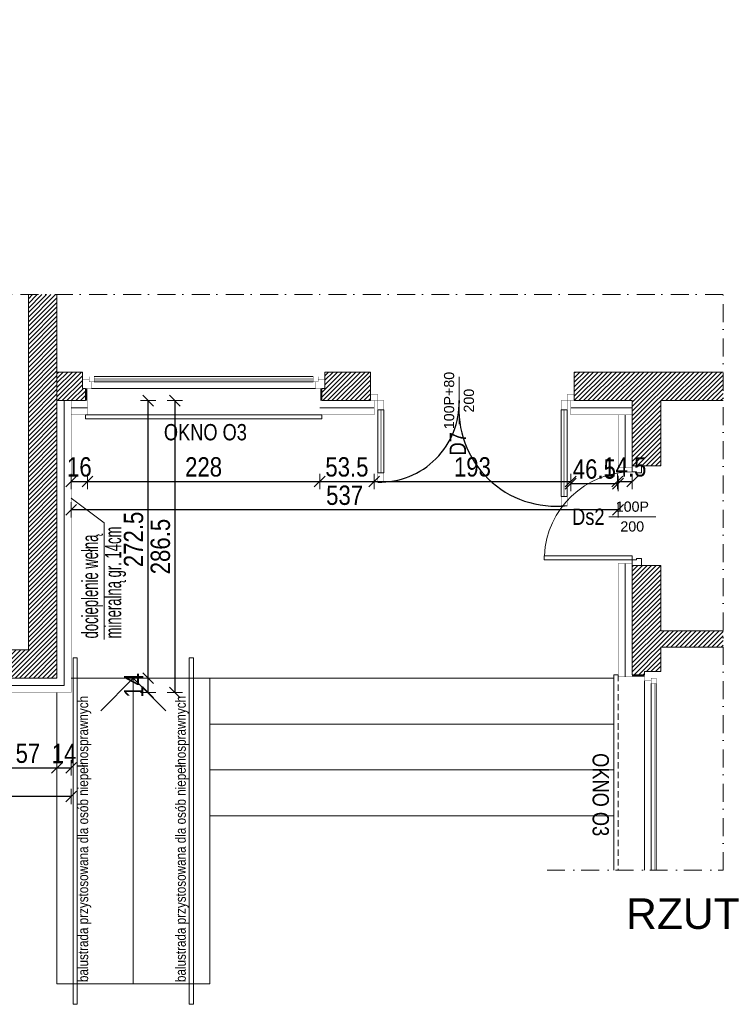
# Model space of a CAD drawing. Header units: millimetres. Extents: x 18880 to 99371, y -5529 to 27899.
# Tile 45 of 161: x 36597 to 37296, y -2751 to -1785. Entities that reach past the tile are written whole.
import ezdxf

# ---------------------------------------------------------------- set-up
doc = ezdxf.new("R2010")
doc.units = ezdxf.units.MM
doc.set_wipeout_variables(frame=1)
doc.linetypes.add('DASHED', pattern=[19.05, 12.7, -6.35])
doc.linetypes.add('Kropki i Kreski', pattern=[335.138881, 176.388884, -88.194442, 0, -70.555556])
for name, color, linetype, lineweight in [('AA_HATCH', 251, 'Continuous', 0), ('AA_IZOLACJA', 251, 'Continuous', 0), ('AA_OPIS', 2, 'Continuous', 0), ('AA_WIDOK', 254, 'Continuous', 0), ('AP wymiary', 40, 'Continuous', 0), ('K_SCIANY', 90, 'Continuous', 20)]:
    doc.layers.add(name, color=color, linetype=linetype, lineweight=lineweight)
doc.layers.add('Okna ArchiCADa', color=7, linetype='Continuous')
doc.styles.add('1', font='ARIALN.TTF')
doc.styles.add('ARIAL', font='arial.ttf')
doc.styles.add('Arial Narrow', font='txt')
doc.styles.add('DIM07', font='romans.shx', dxfattribs={"width": 0.7})
doc.linetypes.add('BATTING', pattern='A,0.0001,-0.1,[134,ltypeshp.shx,S=0.1,R=0,X=-0.1,Y=0],-0.2,[134,ltypeshp.shx,S=0.1,R=180,X=0.1,Y=0],-0.1', length=0.4001)
doc.linetypes.add('STYROPIAN', pattern='A,0.000141,[1,styropian.shx,S=1,R=0,X=0,Y=0],-14.102004', length=14.102145)
doc.dimstyles.new('1_50', dxfattribs={"dimscale": 10, "dimtxt": 1.9, "dimasz": 0.005, "dimexe": 0, "dimexo": 0, "dimgap": 0.45, "dimtad": 1, "dimdec": 4, "dimrnd": 0.5, "dimdsep": 46, "dimtxsty": '1', "dimblk1": 'DIM01', "dimblk2": 'DIM01', "dimsah": 1, "dimcen": 2, "dimdle": 25, "dimse1": 1, "dimse2": 1, "dimclrd": 1, "dimclrt": 2, "dimadec": 0, "dimazin": 0, "dimtfac": 0.66665, "dimtdec": 4, "dimtix": 1, "dimtmove": 0, "dimatfit": 3, "dimldrblk": 'DIM01', "dimfxl": 0, "dimtolj": 1, "dimtzin": 0, "dimarcsym": 0})

# ---------------------------------------------------------------- blocks, each defined once
blk = doc.blocks.new('drzwi 2')
at = {"layer": 'AA_WIDOK', "color": 4, "linetype": 'Continuous'}
for p, q in [((-100, 9), (-92, 9)), ((-93.2, 0), (-100, 0)), ((-92, 4), (-93.2, 4)), ((-93.2, 4), (-93.2, 0)), ((-92, 9), (-92, 4)), ((-10.8, -86.4), (-10.8, 0)), ((-10.8, 0), (-6.8, 0)), ((-8, 4), (-8, 9)), ((-8, 9), (0, 9)), ((-6.8, 4), (-8, 4)), ((-6.8, 0), (-6.8, 4)), ((0, 0), (-6.8, 0)), ((-6.8, 0), (-6.8, -86.4)), ((-6.8, -86.4), (-10.8, -86.4))]:
    blk.add_line(p, q, dxfattribs=at)
blk.add_arc((-6.8, 0), 86.4, 180, 267.34647, dxfattribs=at)
blk = doc.blocks.new('O1 rozwierane 12_23')
at = {"layer": 'AA_IZOLACJA', "linetype": 'STYROPIAN', "ltscale": 0.2}
for points in [[(-1135, 120), (-1135, 0)], [(1165, 120), (1165, 0)]]:
    blk.add_lwpolyline(points, dxfattribs=at)
at = {"layer": 'AA_WIDOK', "color": 4}
blk.add_lwpolyline([(-1145, 260), (-1145, 300), (1175, 300), (1175, 260)], dxfattribs=at)
at = {"layer": 'AA_WIDOK', "linetype": 'DASHED', "ltscale": 0.5}
blk.add_lwpolyline([(-1145, 260), (1175, 260)], dxfattribs=at)
at = {"layer": 'AA_WIDOK', "const_width": 3}
for points in [[(-1125, 260), (-1125, 0)], [(1155, 260), (1155, 0)]]:
    blk.add_lwpolyline(points, dxfattribs=at)
at = {"layer": 'AA_WIDOK', "color": 4, "const_width": 3}
for points in [[(-1175, 0), (-1175, -90)], [(1205, -90), (1205, 0)]]:
    blk.add_lwpolyline(points, dxfattribs=at)
at = {"color": 4}
blk.add_wipeout([(1090, -115), (1090, -65), (1115, -65), (1115, 0), (-1085, 0), (-1085, -65), (-1060, -65), (-1060, -115)], dxfattribs=at).dxf.layer = 'AA_WIDOK'
at = {"layer": 'AA_WIDOK', "color": 4, "const_width": 3}
for points in [[(-1085, 0), (-1175, 0)], [(-1085, -65), (-1085, 0)], [(1205, 0), (1115, 0)], [(1115, 0), (1115, -65)], [(-1175, -90), (-1110, -90)], [(-1110, -90), (-1110, -65)], [(-1110, -65), (-1085, -65)], [(-1060, -65), (-1110, -65)], [(-1110, -65), (-1110, -115)], [(-1060, -115), (-1060, -65)], [(-1060, -80), (1090, -80)], [(-1060, -90), (1090, -90)], [(1140, -65), (1090, -65)], [(1090, -65), (1090, -115)], [(1115, -65), (1140, -65)], [(1140, -65), (1140, -90)], [(1140, -115), (1140, -65)], [(1140, -90), (1205, -90)], [(-1110, -115), (-1060, -115)], [(-1060, -100), (1090, -100)], [(1090, -115), (1140, -115)]]:
    blk.add_lwpolyline(points, dxfattribs=at)
at = {"layer": 'AA_WIDOK', "color": 4}
for points in [[(1115, 0), (-1085, 0)], [(-1060, -65), (1090, -65)], [(-1060, -115), (1090, -115)], [(-1060, -115), (1090, -115)]]:
    blk.add_lwpolyline(points, dxfattribs=at)
blk = doc.blocks.new('DIM01')
at = {"color": 2}
blk.add_line((-106, -106), (106, 106), dxfattribs=at)
blk.add_line((0, -150), (0, 150))
blk = doc.blocks.new('*D1031')
at = {"layer": 'AP wymiary', "color": 1, "lineweight": -2, "transparency": 16777216}
for p, q in [((36647.78, -2237.9), (36647.73, -2237.9)), ((36647.83, -2237.9), (36663.83, -2237.9)), ((36663.88, -2237.9), (36663.93, -2237.9))]:
    blk.add_line(p, q, dxfattribs=at)
at = {"layer": 'Defpoints', "color": 0, "transparency": 16777216}
for p in [(36647.83, -2172.52), (36663.83, -2165.52), (36663.83, -2237.9)]:
    blk.add_point(p, dxfattribs=at)
at = {"layer": 'AP wymiary', "color": 1, "lineweight": -2, "transparency": 16777216, "xscale": 0.05, "yscale": 0.05, "zscale": 0.05}
blk.add_blockref('DIM01', (36647.83, -2237.9), dxfattribs=at)
at = {"layer": 'AP wymiary', "color": 1, "lineweight": -2, "transparency": 16777216, "xscale": 0.05, "yscale": 0.05, "zscale": 0.05, "rotation": 180}
blk.add_blockref('DIM01', (36663.83, -2237.9), dxfattribs=at)
at = {"layer": 'AP wymiary', "color": 2, "transparency": 16777216, "insert": (36655.83, -2223.7), "char_height": 19, "attachment_point": 5, "style": '1'}
blk.add_mtext('\\A1;16', dxfattribs=at)
blk = doc.blocks.new('*D1032')
at = {"layer": 'AP wymiary', "color": 1, "lineweight": -2, "transparency": 16777216}
blk.add_line((36663.88, -2237.9), (36891.78, -2237.9), dxfattribs=at)
at = {"layer": 'Defpoints', "color": 0, "transparency": 16777216}
for p in [(36663.83, -2165.52), (36891.83, -2165.52), (36891.83, -2237.9)]:
    blk.add_point(p, dxfattribs=at)
at = {"layer": 'AP wymiary', "color": 1, "lineweight": -2, "transparency": 16777216, "xscale": 0.05, "yscale": 0.05, "zscale": 0.05, "rotation": 180}
blk.add_blockref('DIM01', (36663.83, -2237.9), dxfattribs=at)
at = {"layer": 'AP wymiary', "color": 1, "lineweight": -2, "transparency": 16777216, "xscale": 0.05, "yscale": 0.05, "zscale": 0.05}
blk.add_blockref('DIM01', (36891.83, -2237.9), dxfattribs=at)
at = {"layer": 'AP wymiary', "color": 2, "transparency": 16777216, "insert": (36777.83, -2223.7), "char_height": 19, "attachment_point": 5, "style": '1'}
blk.add_mtext('\\A1;228', dxfattribs=at)
blk = doc.blocks.new('*D1033')
at = {"layer": 'AP wymiary', "color": 1, "lineweight": -2, "transparency": 16777216}
blk.add_line((36891.88, -2237.9), (36945.28, -2237.9), dxfattribs=at)
at = {"layer": 'Defpoints', "color": 0, "transparency": 16777216}
for p in [(36891.83, -2165.52), (36945.33, -2172.52), (36945.33, -2237.9)]:
    blk.add_point(p, dxfattribs=at)
at = {"layer": 'AP wymiary', "color": 1, "lineweight": -2, "transparency": 16777216, "xscale": 0.05, "yscale": 0.05, "zscale": 0.05, "rotation": 180}
blk.add_blockref('DIM01', (36891.83, -2237.9), dxfattribs=at)
at = {"layer": 'AP wymiary', "color": 1, "lineweight": -2, "transparency": 16777216, "xscale": 0.05, "yscale": 0.05, "zscale": 0.05}
blk.add_blockref('DIM01', (36945.33, -2237.9), dxfattribs=at)
at = {"layer": 'AP wymiary', "color": 2, "transparency": 16777216, "insert": (36918.58, -2223.7), "char_height": 19, "attachment_point": 5, "style": '1'}
blk.add_mtext('\\A1;53.5', dxfattribs=at)
blk = doc.blocks.new('*D1034')
at = {"layer": 'AP wymiary', "color": 1, "lineweight": -2, "transparency": 16777216}
blk.add_line((36945.38, -2237.9), (37138.28, -2237.9), dxfattribs=at)
at = {"layer": 'Defpoints', "color": 0, "transparency": 16777216}
for p in [(36945.33, -2172.52), (37138.33, -2172.52), (37138.33, -2237.9)]:
    blk.add_point(p, dxfattribs=at)
at = {"layer": 'AP wymiary', "color": 1, "lineweight": -2, "transparency": 16777216, "xscale": 0.05, "yscale": 0.05, "zscale": 0.05, "rotation": 180}
blk.add_blockref('DIM01', (36945.33, -2237.9), dxfattribs=at)
at = {"layer": 'AP wymiary', "color": 1, "lineweight": -2, "transparency": 16777216, "xscale": 0.05, "yscale": 0.05, "zscale": 0.05}
blk.add_blockref('DIM01', (37138.33, -2237.9), dxfattribs=at)
at = {"layer": 'AP wymiary', "color": 2, "transparency": 16777216, "insert": (37041.83, -2223.7), "char_height": 19, "attachment_point": 5, "style": '1'}
blk.add_mtext('\\A1;193', dxfattribs=at)
blk = doc.blocks.new('*D1035')
at = {"layer": 'AP wymiary', "color": 1, "lineweight": -2, "transparency": 16777216}
for p, q in [((37138.28, -2240.01), (37138.23, -2240.01)), ((37138.33, -2240.01), (37184.83, -2240.01)), ((37184.88, -2240.01), (37184.93, -2240.01))]:
    blk.add_line(p, q, dxfattribs=at)
at = {"layer": 'Defpoints', "color": 0, "transparency": 16777216}
for p in [(37138.33, -2172.52), (37184.83, -2174.64), (37184.83, -2240.01)]:
    blk.add_point(p, dxfattribs=at)
at = {"layer": 'AP wymiary', "color": 1, "lineweight": -2, "transparency": 16777216, "xscale": 0.05, "yscale": 0.05, "zscale": 0.05}
blk.add_blockref('DIM01', (37138.33, -2240.01), dxfattribs=at)
at = {"layer": 'AP wymiary', "color": 1, "lineweight": -2, "transparency": 16777216, "xscale": 0.05, "yscale": 0.05, "zscale": 0.05, "rotation": 180}
blk.add_blockref('DIM01', (37184.83, -2240.01), dxfattribs=at)
at = {"layer": 'AP wymiary', "color": 2, "transparency": 16777216, "insert": (37161.58, -2225.81), "char_height": 19, "attachment_point": 5, "style": '1'}
blk.add_mtext('\\A1;46.5', dxfattribs=at)
blk = doc.blocks.new('*D1036')
at = {"layer": 'AP wymiary', "color": 1, "lineweight": -2, "transparency": 16777216}
for p, q in [((37184.12, -2237.9), (37184.07, -2237.9)), ((37184.17, -2237.9), (37198.83, -2237.9)), ((37198.88, -2237.9), (37198.93, -2237.9))]:
    blk.add_line(p, q, dxfattribs=at)
at = {"layer": 'Defpoints', "color": 0, "transparency": 16777216}
for p in [(37184.17, -2172.52), (37198.83, -2219.45), (37198.83, -2237.9)]:
    blk.add_point(p, dxfattribs=at)
at = {"layer": 'AP wymiary', "color": 1, "lineweight": -2, "transparency": 16777216, "xscale": 0.05, "yscale": 0.05, "zscale": 0.05}
blk.add_blockref('DIM01', (37184.17, -2237.9), dxfattribs=at)
at = {"layer": 'AP wymiary', "color": 1, "lineweight": -2, "transparency": 16777216, "xscale": 0.05, "yscale": 0.05, "zscale": 0.05, "rotation": 180}
blk.add_blockref('DIM01', (37198.83, -2237.9), dxfattribs=at)
at = {"layer": 'AP wymiary', "color": 2, "transparency": 16777216, "insert": (37191.5, -2223.7), "char_height": 19, "attachment_point": 5, "style": '1'}
blk.add_mtext('\\A1;14.5', dxfattribs=at)
blk = doc.blocks.new('*D1037')
at = {"layer": 'AP wymiary', "color": 1, "lineweight": -2, "transparency": 16777216}
blk.add_line((37184.78, -2265.73), (36647.88, -2265.73), dxfattribs=at)
at = {"layer": 'Defpoints', "color": 0, "transparency": 16777216}
for p in [(36647.83, -2158.52), (37184.83, -2172.52), (36647.83, -2265.73)]:
    blk.add_point(p, dxfattribs=at)
at = {"layer": 'AP wymiary', "color": 1, "lineweight": -2, "transparency": 16777216, "xscale": 0.05, "yscale": 0.05, "zscale": 0.05, "rotation": 180}
blk.add_blockref('DIM01', (36647.83, -2265.73), dxfattribs=at)
at = {"layer": 'AP wymiary', "color": 1, "lineweight": -2, "transparency": 16777216, "xscale": 0.05, "yscale": 0.05, "zscale": 0.05}
blk.add_blockref('DIM01', (37184.83, -2265.73), dxfattribs=at)
at = {"layer": 'AP wymiary', "color": 2, "transparency": 16777216, "insert": (36916.33, -2251.53), "char_height": 19, "attachment_point": 5, "style": '1'}
blk.add_mtext('\\A1;537', dxfattribs=at)
blk = doc.blocks.new('*D1174')
at = {"layer": 'AP wymiary', "color": 1, "lineweight": -2, "transparency": 16777216}
blk.add_line((36647.78, -2547.14), (36006.88, -2547.14), dxfattribs=at)
at = {"layer": 'Defpoints', "color": 0, "transparency": 16777216}
for p in [(36006.83, -2445.02), (36647.83, -2445.02), (36006.83, -2547.14)]:
    blk.add_point(p, dxfattribs=at)
at = {"layer": 'AP wymiary', "color": 1, "lineweight": -2, "transparency": 16777216, "xscale": 0.05, "yscale": 0.05, "zscale": 0.05, "rotation": 180}
blk.add_blockref('DIM01', (36006.83, -2547.14), dxfattribs=at)
at = {"layer": 'AP wymiary', "color": 1, "lineweight": -2, "transparency": 16777216, "xscale": 0.05, "yscale": 0.05, "zscale": 0.05}
blk.add_blockref('DIM01', (36647.83, -2547.14), dxfattribs=at)
at = {"layer": 'AP wymiary', "color": 2, "transparency": 16777216, "insert": (36327.33, -2532.94), "char_height": 19, "attachment_point": 5, "style": '1'}
blk.add_mtext('\\A1;641', dxfattribs=at)
blk = doc.blocks.new('*D1180')
at = {"layer": 'AP wymiary', "color": 1, "lineweight": -2, "transparency": 16777216}
blk.add_line((36576.88, -2518.9), (36633.78, -2518.9), dxfattribs=at)
at = {"layer": 'Defpoints', "color": 0, "transparency": 16777216}
for p in [(36633.83, -2431.02), (36576.83, -2438.02), (36633.83, -2518.9)]:
    blk.add_point(p, dxfattribs=at)
at = {"layer": 'AP wymiary', "color": 1, "lineweight": -2, "transparency": 16777216, "xscale": 0.05, "yscale": 0.05, "zscale": 0.05, "rotation": 180}
blk.add_blockref('DIM01', (36576.83, -2518.9), dxfattribs=at)
at = {"layer": 'AP wymiary', "color": 1, "lineweight": -2, "transparency": 16777216, "xscale": 0.05, "yscale": 0.05, "zscale": 0.05}
blk.add_blockref('DIM01', (36633.83, -2518.9), dxfattribs=at)
at = {"layer": 'AP wymiary', "color": 2, "transparency": 16777216, "insert": (36605.33, -2504.74), "char_height": 19, "attachment_point": 5, "style": '1'}
blk.add_mtext('\\A1;57', dxfattribs=at)
blk = doc.blocks.new('*D1181')
at = {"layer": 'AP wymiary', "color": 1, "lineweight": -2, "transparency": 16777216}
for p, q in [((36633.78, -2518.9), (36633.73, -2518.9)), ((36633.83, -2518.9), (36647.83, -2518.9)), ((36647.88, -2518.9), (36647.93, -2518.9))]:
    blk.add_line(p, q, dxfattribs=at)
at = {"layer": 'Defpoints', "color": 0, "transparency": 16777216}
for p in [(36633.83, -2431.02), (36647.83, -2445.02), (36647.83, -2518.9)]:
    blk.add_point(p, dxfattribs=at)
at = {"layer": 'AP wymiary', "color": 1, "lineweight": -2, "transparency": 16777216, "xscale": 0.05, "yscale": 0.05, "zscale": 0.05}
blk.add_blockref('DIM01', (36633.83, -2518.9), dxfattribs=at)
at = {"layer": 'AP wymiary', "color": 1, "lineweight": -2, "transparency": 16777216, "xscale": 0.05, "yscale": 0.05, "zscale": 0.05, "rotation": 180}
blk.add_blockref('DIM01', (36647.83, -2518.9), dxfattribs=at)
at = {"layer": 'AP wymiary', "color": 2, "transparency": 16777216, "insert": (36640.83, -2504.86), "char_height": 19, "attachment_point": 5, "style": '1'}
blk.add_mtext('\\A1;14', dxfattribs=at)
blk = doc.blocks.new('*D1182')
at = {"layer": 'AP wymiary', "color": 1, "lineweight": -2, "transparency": 16777216}
blk.add_line((36749.66, -2158.57), (36749.66, -2444.97), dxfattribs=at)
at = {"layer": 'Defpoints', "color": 0, "transparency": 16777216}
for p in [(36647.83, -2158.52), (36647.83, -2445.02), (36749.66, -2445.02)]:
    blk.add_point(p, dxfattribs=at)
at = {"layer": 'AP wymiary', "color": 1, "lineweight": -2, "transparency": 16777216, "xscale": 0.05, "yscale": 0.05, "zscale": 0.05}
for p, rotation in [((36749.66, -2158.52), 90), ((36749.66, -2445.02), 270)]:
    blk.add_blockref('DIM01', p, dxfattribs=dict(at, rotation=rotation))
at = {"layer": 'AP wymiary', "color": 2, "transparency": 16777216, "insert": (36735.46, -2301.77), "char_height": 19, "attachment_point": 5, "rotation": 90, "style": '1'}
blk.add_mtext('\\A1;286.5', dxfattribs=at)
blk = doc.blocks.new('*D1183')
at = {"layer": 'AP wymiary', "color": 1, "lineweight": -2, "transparency": 16777216}
for p, q in [((36723.32, -2430.97), (36723.32, -2430.92)), ((36723.32, -2445.02), (36723.32, -2431.02)), ((36723.32, -2445.07), (36723.32, -2445.12))]:
    blk.add_line(p, q, dxfattribs=at)
at = {"layer": 'Defpoints', "color": 0, "transparency": 16777216}
for p in [(36612.33, -2431.02), (36723.32, -2431.02), (36612.33, -2445.02)]:
    blk.add_point(p, dxfattribs=at)
at = {"layer": 'AP wymiary', "color": 1, "lineweight": -2, "transparency": 16777216, "xscale": 0.05, "yscale": 0.05, "zscale": 0.05}
for p, rotation in [((36723.32, -2431.02), 270), ((36723.32, -2445.02), 90)]:
    blk.add_blockref('DIM01', p, dxfattribs=dict(at, rotation=rotation))
at = {"layer": 'AP wymiary', "color": 2, "transparency": 16777216, "insert": (36709.28, -2438.02), "char_height": 19, "attachment_point": 5, "rotation": 90, "style": '1'}
blk.add_mtext('\\A1;14', dxfattribs=at)
blk = doc.blocks.new('*D1184')
at = {"layer": 'AP wymiary', "color": 1, "lineweight": -2, "transparency": 16777216}
blk.add_line((36723.32, -2430.97), (36723.32, -2158.57), dxfattribs=at)
at = {"layer": 'Defpoints', "color": 0, "transparency": 16777216}
for p in [(36647.83, -2158.52), (36723.32, -2158.52), (36612.33, -2431.02)]:
    blk.add_point(p, dxfattribs=at)
at = {"layer": 'AP wymiary', "color": 1, "lineweight": -2, "transparency": 16777216, "xscale": 0.05, "yscale": 0.05, "zscale": 0.05}
for p, rotation in [((36723.32, -2158.52), 90), ((36723.32, -2431.02), 270)]:
    blk.add_blockref('DIM01', p, dxfattribs=dict(at, rotation=rotation))
at = {"layer": 'AP wymiary', "color": 2, "transparency": 16777216, "insert": (36709.12, -2294.77), "char_height": 19, "attachment_point": 5, "rotation": 90, "style": '1'}
blk.add_mtext('\\A1;272.5', dxfattribs=at)

msp = doc.modelspace()

# ---------------------------------------------------------------- hatches: boundary and pattern name
at = {"layer": 'AA_HATCH'}
h = msp.add_hatch(dxfattribs=at)
h.set_pattern_fill('ANSI31', color=256)
h.paths.add_polyline_path([(36633.83099, -2054.50801), (36605.83099, -2054.50801), (36605.83099, -2403.01921), (36581.83099, -2403.01921), (36581.83099, -2419.01921), (36578.83099, -2419.01921), (36578.83099, -2431.01921), (36633.83099, -2431.01921)])
h.paths.add_polyline_path([(36345.83099, -2403.01921), (36301.83099, -2403.01921), (36301.83099, -2419.01921), (36298.83099, -2419.01921), (36298.83099, -2431.01921), (36348.83099, -2431.01921), (36348.83099, -2419.01921), (36345.83099, -2419.01921)])
h.paths.add_polyline_path([(36065.83099, -2410.01921), (36065.83099, -2403.01921), (36041.83099, -2403.01921), (36041.83099, -1784.68088), (36013.83099, -1784.68088), (36013.83099, -2431.01921), (36068.83099, -2431.01921), (36068.83099, -2419.01921), (36065.83099, -2419.01921)])
h = msp.add_hatch(dxfattribs=at)
h.set_pattern_fill('ANSI31', color=256)
h.set_pattern_definition([(45, (65.8538, 76.5494), (-2.24506403, 2.24506403), [])])
h.paths.add_polyline_path([(37288.0351, -2130.51921), (37226.83099, -2130.51921), (37141.83099, -2130.51921), (37141.83099, -2139.51921), (37141.83099, -2146.51921), (37141.83099, -2158.51921), (37198.83099, -2158.51921), (37198.83099, -2222.51921), (37210.83099, -2222.51921), (37219.83099, -2222.51921), (37226.83099, -2222.51921), (37226.83099, -2158.51921), (37288.0351, -2158.51921)])
h.paths.add_polyline_path([(36941.83099, -2139.51921), (36941.83099, -2130.51921), (36896.83099, -2130.51921), (36896.83099, -2137.51921), (36896.83099, -2146.51921), (36893.83099, -2146.51921), (36893.83099, -2158.51921), (36941.83099, -2158.51921), (36941.83099, -2146.51921)])
h.paths.add_polyline_path([(36658.83099, -2137.51921), (36658.83099, -2130.51921), (36633.83099, -2130.51921), (36633.83099, -2158.51921), (36661.83099, -2158.51921), (36661.83099, -2146.51921), (36658.83099, -2146.51921)])
h.paths.add_polyline_path([(37288.0351, -2384.51921), (37226.83099, -2384.51921), (37226.83099, -2320.51921), (37219.83099, -2320.51921), (37210.83099, -2320.51921), (37198.83099, -2320.51921), (37198.83099, -2321.51921), (37198.83099, -2427.51921), (37210.83099, -2427.51921), (37210.83099, -2424.51921), (37219.83099, -2424.51921), (37226.83099, -2424.51921), (37226.83099, -2400.51921), (37288.0351, -2400.51921)])

# ---------------------------------------------------------------- linework, layer by layer
for centre, radius, start, end in [((36950.66661, -2160.35484), 78.18593, 268.65470409, 1.34529591), ((37123.72601, -2166.90394), 95.26473, 174.95057485, 276.69416711)]:
    msp.add_arc(centre, radius, start, end)
at = {"layer": 'AA_IZOLACJA', "linetype": 'BATTING', "ltscale": 16}
for points in [[(36576.83099, -2438.01921), (36640.83099, -2438.01921), (36640.83099, -2158.51921)], [(36663.83099, -2165.51921), (36647.83099, -2165.51921)], [(36945.33099, -2165.51921), (36891.83099, -2165.51921)], [(37198.83099, -2165.51921), (37138.33099, -2165.51921)]]:
    msp.add_lwpolyline(points, dxfattribs=at)
at = {"layer": 'AA_IZOLACJA', "linetype": 'STYROPIAN', "ltscale": 1.4}
for points in [[(37191.83099, -2224.51921), (37191.83099, -2172.51921)], [(37191.83099, -2429.51921), (37191.83099, -2318.51921)]]:
    msp.add_lwpolyline(points, dxfattribs=at)
at = {"layer": 'AA_IZOLACJA', "linetype": 'STYROPIAN', "ltscale": 0.2}
msp.add_lwpolyline([(37198.83099, -2428.51921), (37210.83099, -2428.51921)], dxfattribs=at)
at = {"layer": 'AA_OPIS', "linetype": 'Continuous'}
for p, q in [((37028.83099, -2181.71914), (37028.83099, -2135.31928)), ((37175.63106, -2272.51921), (37222.03092, -2272.51921))]:
    msp.add_line(p, q, dxfattribs=at)
at = {"layer": 'AA_OPIS', "linetype": 'Kropki i Kreski', "ltscale": 0.1}
msp.add_lwpolyline([(37115.07972, -2619.49916), (37288.0351, -2619.49916), (37288.0351, -2054.50801), (36089.79361, -2054.50801), (36089.79361, -1784.68088)], dxfattribs=at)
at = {"layer": 'AA_OPIS'}
msp.add_lwpolyline([(36647.83099, -2254.16166), (36680.29395, -2278.32074), (36680.29395, -2393.12044)], dxfattribs=at)
at = {"layer": 'AA_WIDOK'}
for p, q in [((37180.83099, -2431.01921), (36647.83099, -2431.01921)), ((36708.83099, -2431.01921), (36676.8291, -2463.0211)), ((36708.83099, -2731.01921), (36708.83099, -2431.01921)), ((36708.83099, -2431.01921), (36740.83288, -2463.0211)), ((36783.83099, -2731.01921), (36783.83099, -2431.01921)), ((36633.83099, -2731.01921), (36633.83099, -2445.01921)), ((37180.83099, -2476.01921), (36783.83099, -2476.01921)), ((37180.83099, -2521.01921), (36783.83099, -2521.01921)), ((37180.83099, -2566.01921), (36783.83099, -2566.01921)), ((36633.83099, -2731.01921), (36783.83099, -2731.01921))]:
    msp.add_line(p, q, dxfattribs=at)
at = {"layer": 'AA_WIDOK', "color": 4, "const_width": 0.3}
for points in [[(36941.83099, -2158.51921), (36948.83099, -2158.51921), (36948.83099, -2152.51921), (36941.83099, -2152.51921)], [(37141.83099, -2158.51921), (37134.83099, -2158.51921), (37134.83099, -2152.51921), (37141.83099, -2152.51921)], [(36948.83099, -2158.51921), (36948.83099, -2167.51921), (36954.83099, -2167.51921), (36954.83099, -2158.51921)], [(37134.83099, -2158.51921), (37134.83099, -2167.51921), (37128.83099, -2167.51921), (37128.83099, -2158.51921)], [(36952.33099, -2167.51921), (36952.33099, -2229.51921), (36951.33099, -2229.51921), (36951.33099, -2167.51921)], [(37131.33099, -2167.51921), (37131.33099, -2252.51921), (37132.33099, -2252.51921), (37132.33099, -2167.51921)], [(36948.83099, -2229.51921), (36948.83099, -2238.51921), (36954.83099, -2238.51921), (36954.83099, -2229.51921)], [(37134.83099, -2252.51921), (37134.83099, -2261.51921), (37128.83099, -2261.51921), (37128.83099, -2252.51921)]]:
    msp.add_lwpolyline(points, close=True, dxfattribs=at)
at = {"layer": 'AA_WIDOK', "const_width": 0.3}
for points in [[(36576.83099, -2445.01921), (36647.83099, -2445.01921), (36647.83099, -2158.51921)], [(36945.33099, -2158.51921), (36945.33099, -2172.51921)], [(37138.33099, -2158.51921), (37138.33099, -2172.51921)], [(36663.83099, -2172.51921), (36647.83099, -2172.51921)], [(36945.33099, -2172.51921), (36891.83099, -2172.51921)], [(37198.83099, -2172.51921), (37138.33099, -2172.51921)], [(37184.83099, -2224.51921), (37184.83099, -2172.51921)], [(37184.83099, -2224.51921), (37198.83099, -2224.51921)], [(37184.83099, -2318.51921), (37198.83099, -2318.51921)], [(37184.83099, -2429.51921), (37184.83099, -2318.51921)], [(37184.83099, -2429.51921), (37210.83099, -2429.51921)]]:
    msp.add_lwpolyline(points, dxfattribs=at)
at = {"layer": 'AA_WIDOK', "color": 4}
for points in [[(36954.83099, -2167.51921), (36954.83099, -2229.51921), (36948.83099, -2229.51921), (36948.83099, -2167.51921)], [(37128.83099, -2167.51921), (37128.83099, -2252.51921), (37134.83099, -2252.51921), (37134.83099, -2167.51921)]]:
    msp.add_lwpolyline(points, close=True, dxfattribs=at)
at = {"layer": 'AA_WIDOK', "color": 4, "const_width": 0.3}
for points in [[(37210.83099, -2433.51921), (37210.83099, -2424.51921)], [(37210.83099, -2424.51921), (37219.83099, -2424.51921)], [(37219.83099, -2424.51921), (37219.83099, -2431.01921)], [(37217.33099, -2433.51921), (37210.83099, -2433.51921)], [(37219.83099, -2431.01921), (37217.33099, -2431.01921)], [(37217.33099, -2431.01921), (37217.33099, -2433.51921)], [(37217.33099, -2436.01921), (37217.33099, -2431.01921)], [(37217.33099, -2431.01921), (37222.33099, -2431.01921)], [(37222.33099, -2431.01921), (37222.33099, -2436.01921)], [(37222.33099, -2436.01921), (37217.33099, -2436.01921)], [(37218.83099, -2436.01921), (37218.83099, -2619.49916)], [(37219.83099, -2436.01921), (37219.83099, -2619.49916)], [(37220.83099, -2436.01921), (37220.83099, -2619.49916)]]:
    msp.add_lwpolyline(points, dxfattribs=at)
at = {"layer": 'AA_WIDOK', "color": 4}
for points in [[(37184.83099, -2427.51921), (37180.83099, -2427.51921), (37180.83099, -2619.49916)], [(37210.83099, -2619.49916), (37210.83099, -2433.51921)], [(37217.33099, -2436.01921), (37217.33099, -2619.49916)], [(37222.33099, -2436.01921), (37222.33099, -2619.49916)], [(37222.33099, -2436.01921), (37222.33099, -2619.49916)]]:
    msp.add_lwpolyline(points, dxfattribs=at)
at = {"layer": 'AA_WIDOK', "linetype": 'DASHED', "ltscale": 0.5}
msp.add_lwpolyline([(37184.83099, -2427.51921), (37184.83099, -2619.49916)], dxfattribs=at)
at = {"layer": 'AP wymiary'}
for points in [[(36649.83099, -2751.01921), (36649.83099, -2411.01921), (36653.83099, -2411.01921), (36653.83099, -2751.01921)], [(36763.83099, -2751.01921), (36763.83099, -2411.01921), (36767.83099, -2411.01921), (36767.83099, -2751.01921)]]:
    msp.add_lwpolyline(points, close=True, dxfattribs=at)
at = {"layer": 'K_SCIANY'}
for points in [[(36633.83099, -2054.50801), (36633.83099, -2431.01921), (36578.83099, -2431.01921), (36578.83099, -2419.01921), (36581.83099, -2419.01921), (36581.83099, -2403.01921), (36605.83099, -2403.01921), (36605.83099, -2054.50801)], [(36633.83099, -2158.51921), (36661.83099, -2158.51921), (36661.83099, -2146.51921), (36658.83099, -2146.51921), (36658.83099, -2137.51921), (36658.83099, -2130.51921), (36633.83099, -2130.51921)], [(37288.0351, -2130.51921), (37226.83099, -2130.51921), (37141.83099, -2130.51921), (37141.83099, -2139.51921), (37141.83099, -2146.51921), (37141.83099, -2146.51921), (37141.83099, -2158.51921), (37198.83099, -2158.51921), (37198.83099, -2222.51921), (37210.83099, -2222.51921), (37210.83099, -2222.51921), (37219.83099, -2222.51921), (37226.83099, -2222.51921), (37226.83099, -2158.51921), (37288.0351, -2158.51921)], [(37288.0351, -2384.51921), (37226.83099, -2384.51921), (37226.83099, -2320.51921), (37219.83099, -2320.51921), (37210.83099, -2320.51921), (37210.83099, -2320.51921), (37198.83099, -2320.51921), (37198.83099, -2427.51921), (37210.83099, -2427.51921), (37210.83099, -2424.51921), (37219.83099, -2424.51921), (37226.83099, -2424.51921), (37226.83099, -2400.51921), (37288.0351, -2400.51921)]]:
    msp.add_lwpolyline(points, dxfattribs=at)
msp.add_lwpolyline([(36896.83099, -2130.51921), (36896.83099, -2137.51921), (36896.83099, -2146.51921), (36893.83099, -2146.51921), (36893.83099, -2158.51921), (36941.83099, -2158.51921), (36941.83099, -2146.51921), (36941.83099, -2146.51921), (36941.83099, -2139.51921), (36941.83099, -2130.51921)], close=True, dxfattribs=at)

# ---------------------------------------------------------------- block references
at = {"rotation": 270}
msp.add_blockref('drzwi 2', (37198.83099, -2321.51921), dxfattribs=at)

# ---------------------------------------------------------------- texts
at = {"layer": 'AA_OPIS', "linetype": 'Continuous', "char_height": 10, "attachment_point": 8, "rotation": 90, "style": 'ARIAL'}
for s, insert in [('100P+80', (37024.04095, -2158.45099)), ('200', (37043.47316, -2158.57512))]:
    msp.add_mtext(s, dxfattribs=dict(at, insert=insert))
at = {"layer": 'AA_OPIS'}
for s, insert, char_height, width, attachment_point, rotation, style in [('{\\W0.8;D7}', (37019.47639, -2200.93484), 16, 44.2663591, 2, 90, 'ARIAL'), ('\\pxqc;{\\fArial Narrow|b0|i0|c238|p34;\\C2;balustrada przystosowana dla osób niepełnosprawnych}', (36654.47215, -2738.7838), 10, 299.9998938, 1, 90, 'Arial Narrow'), ('\\pxqc;{\\fArial Narrow|b0|i0|c238|p34;\\C2;balustrada przystosowana dla osób niepełnosprawnych}', (36750.31589, -2738.7838), 10, 299.9998938, 1, 90, 'Arial Narrow'), ('{\\W0.8;OKNO O3}', (37175.83099, -2545.28424), 16, 300, 2, 270, 'ARIAL')]:
    msp.add_mtext(s, dxfattribs=dict(at, insert=insert, char_height=char_height, width=width, attachment_point=attachment_point, rotation=rotation, style=style))
at = {"layer": 'AA_OPIS', "insert": (36701.75677, -2391.95718), "char_height": 16, "width": 151.2593731, "attachment_point": 7, "rotation": 90, "line_spacing_factor": 0.85, "style": 'DIM07'}
msp.add_mtext('{\\fArial Narrow|b0|i0|c238|p34;docieplenie wełną mineralną gr. 14cm}', dxfattribs=at)
at = {"layer": 'AA_OPIS', "linetype": 'Continuous', "char_height": 10, "attachment_point": 8, "style": 'ARIAL'}
for s, insert in [('100P', (37198.89921, -2267.72917)), ('200', (37198.77508, -2287.16138))]:
    msp.add_mtext(s, dxfattribs=dict(at, insert=insert))
at = {"layer": 'AA_OPIS', "style": 'ARIAL'}
for s, insert, char_height, width, attachment_point in [('{\\W0.8;Ds2}', (37155.64869, -2264.54102), 16, 44.2663591, 2), ('\\A1;\\pxql;{\\fArial|b0|i0|c238|p38;RZUT}', (37192.64928, -2647.04643), 30, 5325.4238542, 1)]:
    msp.add_mtext(s, dxfattribs=dict(at, insert=insert, char_height=char_height, width=width, attachment_point=attachment_point))

# ---------------------------------------------------------------- dimensions: what is measured, and where the dimension line sits
at = {"layer": 'AP wymiary'}
for base, p1, p2, picture, middle in [((37138.33099, -2237.89725), (36945.33099, -2172.51921), (37138.33099, -2172.51921), '*D1034', (37041.83099, -2223.69637)), ((37184.83099, -2240.01361), (37138.33099, -2172.51921), (37184.83099, -2174.63557), '*D1035', (37161.58099, -2225.81272)), ((37198.830989, -2237.897255), (37184.169843, -2172.519212), (37198.830989, -2219.450152), '*D1036', (37191.500416, -2223.696368)), ((36633.83099, -2518.8997), (36576.83099, -2438.01921), (36633.83099, -2431.01921), '*D1180', (36605.33099, -2504.7377)), ((36647.83099, -2518.8997), (36633.83099, -2431.01921), (36647.83099, -2445.01921), '*D1181', (36640.83099, -2504.86082))]:
    dim = msp.add_linear_dim(base=base, p1=p1, p2=p2, dimstyle='1_50', override={"dimtmove": 1}, dxfattribs=at)
    dim.commit()
    dim.dimension.update_dxf_attribs({"geometry": picture, "text_midpoint": middle})
dim = msp.add_linear_dim(base=(36723.32024, -2431.01921), p1=(36612.33099, -2445.01921), p2=(36612.33099, -2431.01921), angle=90, dimstyle='1_50', dxfattribs=at)
dim.commit()
dim.dimension.update_dxf_attribs({"geometry": '*D1183', "text_midpoint": (36709.28136, -2438.01921)})
dim = msp.add_linear_dim(base=(36006.83099, -2547.14415), p1=(36647.83099, -2445.01921), p2=(36006.83099, -2445.01921), dimstyle='1_50', dxfattribs=at)
dim.commit()
dim.dimension.update_dxf_attribs({"geometry": '*D1174', "text_midpoint": (36327.33099, -2532.94327)})

# ---------------------------------------------------------------- next in the draw order: block references
at = {"layer": 'Okna ArchiCADa', "linetype": 'Continuous', "xscale": -0.1, "yscale": 0.1, "zscale": 0.1, "rotation": 180}
msp.add_blockref('O1 rozwierane 12_23', (36776.33099, -2146.51921), dxfattribs=at)

# ---------------------------------------------------------------- next in the draw order: texts
at = {"layer": 'AA_OPIS', "insert": (36779.59602, -2181.51921), "char_height": 16, "width": 300, "attachment_point": 2, "style": 'ARIAL'}
msp.add_mtext('{\\W0.8;OKNO O3}', dxfattribs=at)

# ---------------------------------------------------------------- next in the draw order: dimensions: what is measured, and where the dimension line sits
at = {"layer": 'AP wymiary'}
dim = msp.add_linear_dim(base=(36723.32024, -2158.51921), p1=(36612.33099, -2431.01921), p2=(36647.83099, -2158.51921), angle=90, dimstyle='1_50', override={"dimtmove": 1}, dxfattribs=at)
dim.commit()
dim.dimension.update_dxf_attribs({"geometry": '*D1184', "text_midpoint": (36709.11935, -2294.76921)})
dim = msp.add_linear_dim(base=(36749.65872, -2445.01921), p1=(36647.83099, -2158.51921), p2=(36647.83099, -2445.01921), angle=90, dimstyle='1_50', dxfattribs=at)
dim.commit()
dim.dimension.update_dxf_attribs({"geometry": '*D1182', "text_midpoint": (36735.45783, -2301.76921)})
for base, p1, p2, picture, middle in [((36647.83099, -2265.72793), (37184.83099, -2172.51921), (36647.83099, -2158.51921), '*D1037', (36916.33099, -2251.52705)), ((36663.83099, -2237.89725), (36647.83099, -2172.51921), (36663.83099, -2165.51921), '*D1031', (36655.83099, -2223.69637))]:
    dim = msp.add_linear_dim(base=base, p1=p1, p2=p2, dimstyle='1_50', dxfattribs=at)
    dim.commit()
    dim.dimension.update_dxf_attribs({"geometry": picture, "text_midpoint": middle})
for base, p1, p2, picture, middle in [((36891.83099, -2237.89725), (36663.83099, -2165.51921), (36891.83099, -2165.51921), '*D1032', (36777.83099, -2223.69637)), ((36945.33099, -2237.89725), (36891.83099, -2165.51921), (36945.33099, -2172.51921), '*D1033', (36918.58099, -2223.69637))]:
    dim = msp.add_linear_dim(base=base, p1=p1, p2=p2, dimstyle='1_50', override={"dimtmove": 1}, dxfattribs=at)
    dim.commit()
    dim.dimension.update_dxf_attribs({"geometry": picture, "text_midpoint": middle})

doc.saveas('drawing.dxf')
